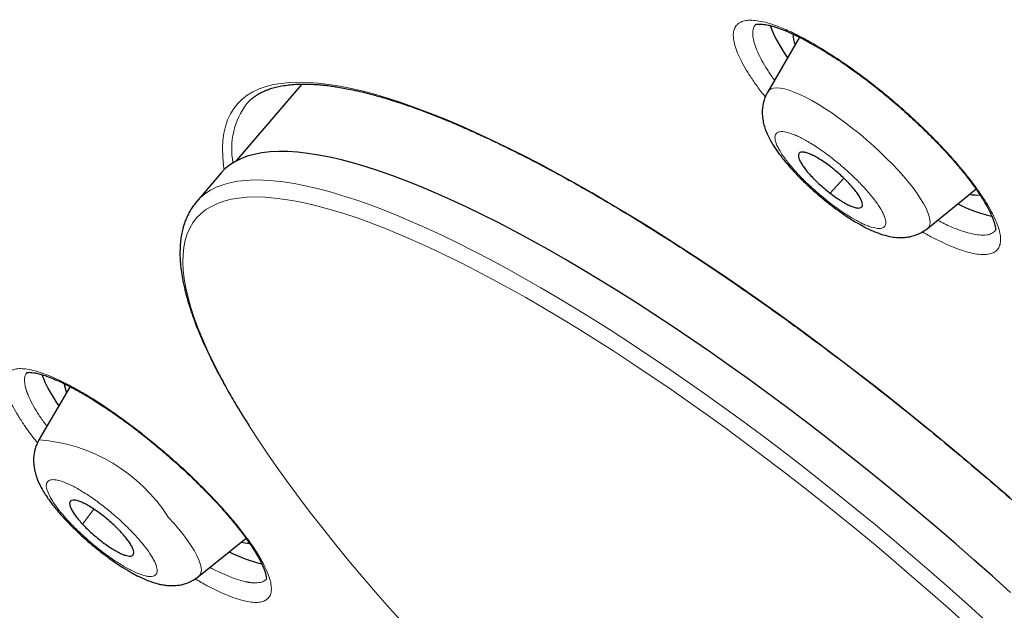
# Model space of a CAD drawing. Header units: millimetres. Extents: x 8 to 1352, y 12 to 1248.
# Tile 96 of 126: x 1159 to 1173, y 581 to 590. Entities that reach past the tile are written whole.
import ezdxf

# ---------------------------------------------------------------- set-up
doc = ezdxf.new("R2010")
doc.units = ezdxf.units.MM

msp = doc.modelspace()

# ---------------------------------------------------------------- linework, layer by layer
at = {"color": 7, "linetype": 'Continuous', "lineweight": 30}
for p, q in [((1169.631, 589.704), (1169.633, 589.706)), ((1170.267, 589.52), (1169.805, 588.728)), ((1163.037, 588.838), (1162.076, 587.717)), ((1162.236, 588.556), (1162.239, 588.56)), ((1161.863, 587.546), (1161.508, 587.133)), ((1172.124, 586.738), (1172.831, 587.312)), ((1161.508, 587.133), (1161.507, 587.132)), ((1159.667, 584.44), (1159.216, 583.669)), ((1161.536, 581.679), (1162.224, 582.237))]:
    msp.add_line(p, q, dxfattribs=at)
at = {"color": 252, "linetype": 'Continuous', "lineweight": 0}
for p, q in [((1170.711, 587.252), (1170.912, 587.469)), ((1160.011, 582.661), (1159.85, 582.44))]:
    msp.add_line(p, q, dxfattribs=at)
at = {"color": 252, "linetype": 'Continuous', "lineweight": 0, "flags": 128}
for points in [[(1161.907, 587.593), (1161.898, 587.655), (1161.886, 587.782), (1161.883, 587.903), (1161.888, 588.017), (1161.903, 588.124), (1161.925, 588.224), (1161.957, 588.317), (1161.997, 588.404), (1162.046, 588.482), (1162.103, 588.554), (1162.168, 588.619), (1162.243, 588.676), (1162.325, 588.725), (1162.416, 588.768), (1162.515, 588.802), (1162.622, 588.83), (1162.737, 588.849), (1162.86, 588.861), (1162.99, 588.866), (1163.129, 588.862), (1163.274, 588.852), (1163.428, 588.833), (1163.588, 588.808), (1163.755, 588.774), (1163.93, 588.733), (1164.111, 588.685), (1164.299, 588.629), (1164.493, 588.566), (1164.693, 588.495), (1164.899, 588.417), (1165.112, 588.332), (1165.329, 588.24), (1165.553, 588.141), (1165.781, 588.035), (1166.015, 587.923), (1166.253, 587.803), (1166.496, 587.677), (1166.743, 587.545), (1166.994, 587.406), (1167.249, 587.261), (1167.507, 587.109), (1167.769, 586.952), (1168.035, 586.79), (1168.302, 586.621), (1168.573, 586.447), (1168.846, 586.268), (1169.121, 586.083), (1169.398, 585.894), (1169.676, 585.7), (1169.956, 585.501), (1170.236, 585.298), (1170.518, 585.091), (1170.8, 584.879), (1171.082, 584.664), (1171.364, 584.446), (1171.646, 584.223), (1171.927, 583.998), (1172.208, 583.77), (1172.487, 583.539), (1172.765, 583.305), (1173.041, 583.069), (1173.316, 582.831)], [(1172.124, 586.738), (1172.139, 586.754), (1172.155, 586.783), (1172.163, 586.82), (1172.162, 586.864), (1172.152, 586.914), (1172.133, 586.97), (1172.106, 587.033), (1172.07, 587.1), (1172.027, 587.172), (1171.975, 587.249), (1171.916, 587.329), (1171.85, 587.412), (1171.778, 587.498), (1171.7, 587.585), (1171.616, 587.674), (1171.528, 587.763), (1171.435, 587.852), (1171.34, 587.941), (1171.241, 588.028), (1171.141, 588.113), (1171.039, 588.195), (1170.937, 588.273), (1170.835, 588.348), (1170.734, 588.419), (1170.635, 588.484), (1170.538, 588.544), (1170.445, 588.599), (1170.356, 588.646), (1170.271, 588.688), (1170.191, 588.722), (1170.118, 588.749), (1170.05, 588.768), (1169.99, 588.78), (1169.936, 588.785), (1169.891, 588.781), (1169.853, 588.77), (1169.824, 588.752), (1169.805, 588.728)], [(1172.978, 581.032), (1172.716, 581.269), (1172.451, 581.505), (1172.183, 581.739), (1171.914, 581.972), (1171.643, 582.202), (1171.37, 582.429), (1171.096, 582.655), (1170.821, 582.877), (1170.545, 583.096), (1170.269, 583.312), (1169.993, 583.524), (1169.717, 583.733), (1169.441, 583.937), (1169.166, 584.138), (1168.892, 584.334), (1168.619, 584.526), (1168.347, 584.713), (1168.077, 584.895), (1167.809, 585.072), (1167.544, 585.244), (1167.281, 585.411), (1167.021, 585.571), (1166.763, 585.726), (1166.509, 585.876), (1166.259, 586.019), (1166.013, 586.156), (1165.77, 586.287), (1165.532, 586.411), (1165.298, 586.529), (1165.069, 586.64), (1164.845, 586.744), (1164.626, 586.841), (1164.413, 586.931), (1164.205, 587.015), (1164.003, 587.091), (1163.807, 587.16), (1163.617, 587.221), (1163.434, 587.275), (1163.257, 587.322), (1163.087, 587.361), (1162.924, 587.393), (1162.768, 587.417), (1162.619, 587.434), (1162.478, 587.443), (1162.344, 587.445), (1162.218, 587.439), (1162.1, 587.425), (1161.989, 587.404), (1161.887, 587.375), (1161.792, 587.339), (1161.706, 587.295), (1161.628, 587.244), (1161.559, 587.186), (1161.508, 587.133)], [(1172.693, 580.983), (1172.431, 581.218), (1172.167, 581.451), (1171.901, 581.682), (1171.633, 581.911), (1171.364, 582.138), (1171.093, 582.363), (1170.821, 582.584), (1170.548, 582.803), (1170.274, 583.019), (1170, 583.231), (1169.726, 583.439), (1169.453, 583.644), (1169.18, 583.845), (1168.908, 584.041), (1168.636, 584.233), (1168.367, 584.421), (1168.098, 584.604), (1167.832, 584.781), (1167.568, 584.954), (1167.306, 585.121), (1167.047, 585.283), (1166.791, 585.439), (1166.537, 585.589), (1166.288, 585.734), (1166.042, 585.872), (1165.8, 586.004), (1165.562, 586.13), (1165.329, 586.249), (1165.1, 586.361), (1164.876, 586.467), (1164.657, 586.566), (1164.444, 586.658), (1164.236, 586.743), (1164.033, 586.821), (1163.837, 586.892), (1163.647, 586.956), (1163.463, 587.012), (1163.285, 587.061), (1163.115, 587.102), (1162.951, 587.136), (1162.794, 587.162), (1162.644, 587.181), (1162.502, 587.193), (1162.367, 587.197), (1162.239, 587.193), (1162.12, 587.182), (1162.008, 587.163), (1161.904, 587.136), (1161.808, 587.103), (1161.721, 587.061), (1161.641, 587.013), (1161.57, 586.956), (1161.507, 586.893), (1161.453, 586.822), (1161.407, 586.744), (1161.37, 586.66), (1161.341, 586.568), (1161.321, 586.469), (1161.31, 586.363), (1161.307, 586.25), (1161.313, 586.131), (1161.327, 586.006), (1161.351, 585.874), (1161.382, 585.736), (1161.423, 585.591), (1161.472, 585.441), (1161.529, 585.285), (1161.595, 585.123), (1161.669, 584.956), (1161.751, 584.784), (1161.842, 584.606), (1161.94, 584.423), (1162.047, 584.236), (1162.162, 584.044), (1162.284, 583.847), (1162.414, 583.647), (1162.552, 583.442), (1162.697, 583.233), (1162.849, 583.021), (1163.009, 582.806), (1163.175, 582.587), (1163.348, 582.366), (1163.528, 582.141), (1163.714, 581.914), (1163.907, 581.685), (1164.105, 581.454), (1164.31, 581.221), (1164.52, 580.986)], [(1161.536, 581.679), (1161.555, 581.7), (1161.569, 581.731), (1161.575, 581.769), (1161.572, 581.814), (1161.56, 581.865), (1161.54, 581.923), (1161.511, 581.986), (1161.474, 582.055), (1161.429, 582.128), (1161.376, 582.205), (1161.315, 582.286), (1161.248, 582.369), (1161.175, 582.455), (1161.095, 582.543)]]:
    msp.add_lwpolyline(points, dxfattribs=at)
at = {"color": 7, "linetype": 'Continuous', "lineweight": 30, "flags": 128}
msp.add_lwpolyline([(1173.333, 581.445), (1173.07, 581.683), (1172.805, 581.919), (1172.538, 582.153), (1172.269, 582.385), (1171.997, 582.615), (1171.725, 582.843), (1171.451, 583.068), (1171.176, 583.29), (1170.9, 583.509), (1170.624, 583.725), (1170.348, 583.938), (1170.071, 584.146), (1169.796, 584.351), (1169.52, 584.551), (1169.246, 584.748), (1168.973, 584.939), (1168.702, 585.126), (1168.432, 585.309), (1168.164, 585.486), (1167.899, 585.658), (1167.635, 585.824), (1167.375, 585.985), (1167.118, 586.14), (1166.864, 586.289), (1166.614, 586.432), (1166.367, 586.569), (1166.125, 586.7), (1165.887, 586.824), (1165.653, 586.942), (1165.424, 587.053), (1165.2, 587.157), (1164.981, 587.254), (1164.768, 587.345), (1164.56, 587.428), (1164.358, 587.504), (1164.162, 587.573), (1163.972, 587.635), (1163.789, 587.689), (1163.612, 587.736), (1163.442, 587.775), (1163.279, 587.807), (1163.123, 587.831), (1162.974, 587.848), (1162.833, 587.857), (1162.699, 587.858), (1162.573, 587.852), (1162.454, 587.839), (1162.344, 587.817), (1162.241, 587.789), (1162.147, 587.753), (1162.061, 587.709), (1161.983, 587.658), (1161.913, 587.599), (1161.863, 587.546)], dxfattribs=at)
at = {"color": 7, "linetype": 'Continuous', "lineweight": 30}
for centre, radius, start, end in [((1171.654, 590.374), 1.939, 200.6495, 216.4422), ((1170.622, 589.583), 0.451, 182.1086, 202.271), ((1172.848, 587.708), 0.483, 257.031, 275.105), ((1173.433, 588.711), 1.83, 241.7904, 258.2515), ((1161.096, 585.335), 1.976, 201.303, 216.3752), ((1160.065, 584.533), 0.484, 185.8882, 201.9035), ((1162.265, 582.687), 0.522, 257.3233, 271.0382), ((1162.863, 583.694), 1.875, 241.9144, 257.372)]:
    msp.add_arc(centre, radius, start, end, dxfattribs=at)
at = {"color": 252, "linetype": 'Continuous', "lineweight": 0}
for centre, radius, start, end in [((1163.116, 587.896), 1.1, 143.105, 190.6279), ((1159.028, 581.222), 2.453, 32.575, 85.593)]:
    msp.add_arc(centre, radius, start, end, dxfattribs=at)
at = {"color": 7, "linetype": 'Continuous', "lineweight": 30}
for points, knots in [([(1142.214, 609.987), (1142.2, 609.97), (1142.154, 609.914), (1142.088, 609.835), (1142.019, 609.752), (1141.968, 609.689), (1141.922, 609.634), (1141.878, 609.581), (1141.834, 609.526), (1141.788, 609.471), (1141.742, 609.413), (1141.695, 609.353), (1141.646, 609.291), (1141.595, 609.225), (1141.542, 609.153), (1141.485, 609.076), (1141.425, 608.991), (1141.362, 608.897), (1141.295, 608.794), (1141.224, 608.679), (1141.151, 608.551), (1141.075, 608.408), (1140.999, 608.251), (1140.923, 608.077), (1140.851, 607.888), (1140.787, 607.692), (1140.732, 607.493), (1140.685, 607.294), (1140.647, 607.088), (1140.616, 606.876), (1140.594, 606.66), (1140.579, 606.438), (1140.573, 606.211), (1140.575, 605.971), (1140.586, 605.726), (1140.606, 605.467), (1140.635, 605.203), (1140.674, 604.925), (1140.723, 604.642), (1140.781, 604.354), (1140.848, 604.061), (1140.924, 603.763), (1141.009, 603.461), (1141.103, 603.154), (1141.205, 602.841), (1141.316, 602.525), (1141.436, 602.203), (1141.564, 601.877), (1141.701, 601.547), (1141.846, 601.211), (1141.999, 600.872), (1142.16, 600.528), (1142.33, 600.179), (1142.507, 599.827), (1142.693, 599.47), (1142.886, 599.109), (1143.087, 598.744), (1143.296, 598.375), (1143.513, 598.002), (1143.737, 597.625), (1143.969, 597.245), (1144.209, 596.861), (1144.456, 596.473), (1144.71, 596.081), (1144.971, 595.686), (1145.24, 595.288), (1145.516, 594.887), (1145.799, 594.482), (1146.089, 594.074), (1146.386, 593.664), (1146.69, 593.25), (1147.001, 592.833), (1147.318, 592.414), (1147.642, 591.992), (1147.973, 591.567), (1148.31, 591.14), (1148.653, 590.71), (1149.003, 590.278), (1149.36, 589.844), (1149.722, 589.408), (1150.091, 588.969), (1150.465, 588.529), (1150.846, 588.087), (1151.233, 587.643), (1151.626, 587.197), (1152.024, 586.749), (1152.428, 586.3), (1152.838, 585.849), (1153.254, 585.397), (1153.675, 584.943), (1154.102, 584.488), (1154.535, 584.031), (1154.973, 583.573), (1155.401, 583.13), (1155.818, 582.702), (1156.224, 582.29), (1156.634, 581.877), (1157.046, 581.465), (1157.462, 581.053), (1157.881, 580.642), (1158.303, 580.231), (1158.727, 579.82), (1159.155, 579.411), (1159.584, 579.002), (1160.017, 578.594), (1160.451, 578.188), (1160.887, 577.783), (1161.325, 577.38), (1161.764, 576.978), (1162.203, 576.58), (1162.642, 576.186), (1163.077, 575.798), (1163.502, 575.421), (1163.902, 575.069), (1164.25, 574.765), (1164.563, 574.493), (1164.854, 574.242), (1165.054, 574.069), (1165.151, 573.986)], [0, 0, 0, 0, 0.001074, 0.003597, 0.005158, 0.006372, 0.007491, 0.008574, 0.00966, 0.010902, 0.012222, 0.013673, 0.015306, 0.017174, 0.019334, 0.021845, 0.024773, 0.028188, 0.032165, 0.036782, 0.042115, 0.048226, 0.055155, 0.062897, 0.071391, 0.080522, 0.089113, 0.097944, 0.106952, 0.116092, 0.125331, 0.134645, 0.144017, 0.153434, 0.163967, 0.173451, 0.183999, 0.194574, 0.205147, 0.215716, 0.22628, 0.236839, 0.247393, 0.257941, 0.268485, 0.279023, 0.289557, 0.300086, 0.310611, 0.321132, 0.331649, 0.342163, 0.352673, 0.363181, 0.373686, 0.384188, 0.394688, 0.405187, 0.415683, 0.426179, 0.436673, 0.447166, 0.457659, 0.468151, 0.478643, 0.489135, 0.499628, 0.510121, 0.520615, 0.53111, 0.541607, 0.552106, 0.562607, 0.573111, 0.583617, 0.594127, 0.604641, 0.615159, 0.625681, 0.636209, 0.646743, 0.657283, 0.66783, 0.678385, 0.688949, 0.699522, 0.710105, 0.7207, 0.731307, 0.741929, 0.752566, 0.76322, 0.773893, 0.784587, 0.794193, 0.803797, 0.813399, 0.822998, 0.832595, 0.842188, 0.851776, 0.861361, 0.870939, 0.880511, 0.890075, 0.899628, 0.909167, 0.918688, 0.928184, 0.937642, 0.947042, 0.956345, 0.965461, 0.974146, 0.981718, 0.987421, 0.993907, 1, 1, 1, 1]), ([(1169.629, 589.706), (1169.629, 589.707), (1169.631, 589.707), (1169.639, 589.708), (1169.653, 589.71), (1169.678, 589.711), (1169.709, 589.711), (1169.748, 589.707), (1169.796, 589.699), (1169.858, 589.685), (1169.939, 589.661), (1170.038, 589.625), (1170.142, 589.58), (1170.239, 589.534), (1170.318, 589.494), (1170.387, 589.458), (1170.458, 589.418), (1170.544, 589.369), (1170.648, 589.306), (1170.766, 589.232), (1170.911, 589.136), (1171.078, 589.018), (1171.265, 588.88), (1171.447, 588.735), (1171.646, 588.571), (1171.858, 588.383), (1172.081, 588.173), (1172.275, 587.978), (1172.44, 587.801), (1172.563, 587.66), (1172.663, 587.538), (1172.741, 587.438), (1172.808, 587.347), (1172.861, 587.27), (1172.904, 587.205), (1172.941, 587.146), (1172.977, 587.085), (1173.015, 587.016), (1173.049, 586.946), (1173.076, 586.881), (1173.095, 586.828), (1173.106, 586.787), (1173.111, 586.76), (1173.115, 586.74), (1173.117, 586.725), (1173.118, 586.716), (1173.117, 586.713), (1173.116, 586.711)], [0, 0, 0, 0, 0.0287149, 0.0530371, 0.0728673, 0.0882528, 0.1060214, 0.1220683, 0.1379252, 0.1568354, 0.1789177, 0.204189, 0.2291786, 0.2496487, 0.2655582, 0.277258, 0.2902042, 0.3061973, 0.325247, 0.346996, 0.368916, 0.401216, 0.4328539, 0.4637403, 0.4941344, 0.534739, 0.5754818, 0.6164317, 0.6475422, 0.6790457, 0.7002842, 0.7216902, 0.7415544, 0.7587381, 0.7732382, 0.7857258, 0.8007721, 0.8192129, 0.8405548, 0.8611507, 0.8802217, 0.8980386, 0.9113945, 0.9283328, 0.9487898, 0.9726914, 1, 1, 1, 1]), ([(1162.239, 588.559), (1162.252, 588.573), (1162.277, 588.6), (1162.319, 588.636), (1162.364, 588.669), (1162.41, 588.697), (1162.455, 588.721), (1162.502, 588.743), (1162.555, 588.764), (1162.62, 588.785), (1162.7, 588.805), (1162.791, 588.821), (1162.888, 588.833), (1162.988, 588.839), (1163.084, 588.84), (1163.175, 588.837), (1163.26, 588.832), (1163.34, 588.825), (1163.42, 588.816), (1163.502, 588.804), (1163.593, 588.79), (1163.694, 588.771), (1163.812, 588.747), (1163.948, 588.715), (1164.102, 588.675), (1164.263, 588.629), (1164.426, 588.578), (1164.58, 588.526), (1164.73, 588.472), (1164.869, 588.42), (1164.994, 588.371), (1165.105, 588.326), (1165.202, 588.286), (1165.284, 588.252), (1165.349, 588.223), (1165.4, 588.201), (1165.442, 588.183), (1165.495, 588.159), (1165.57, 588.126), (1165.671, 588.079), (1165.819, 588.011), (1166.014, 587.917), (1166.262, 587.792), (1166.538, 587.649), (1166.841, 587.486), (1167.17, 587.301), (1167.522, 587.097), (1167.892, 586.874), (1168.278, 586.633), (1168.696, 586.364), (1169.148, 586.062), (1169.635, 585.726), (1170.138, 585.368), (1170.619, 585.013), (1171.075, 584.667), (1171.505, 584.333), (1171.94, 583.985), (1172.381, 583.624), (1172.826, 583.251), (1173.273, 582.866), (1173.719, 582.472), (1174.157, 582.074), (1174.583, 581.679), (1174.992, 581.288), (1175.385, 580.902), (1175.762, 580.523), (1176.122, 580.152), (1176.464, 579.789), (1176.802, 579.421), (1177.133, 579.049), (1177.455, 578.676), (1177.755, 578.316), (1178.034, 577.97), (1178.264, 577.674), (1178.451, 577.426), (1178.597, 577.226), (1178.729, 577.042), (1178.843, 576.878), (1178.94, 576.737), (1179.011, 576.629), (1179.063, 576.55), (1179.099, 576.495), (1179.13, 576.447), (1179.155, 576.407), (1179.176, 576.374), (1179.197, 576.341), (1179.222, 576.301), (1179.255, 576.248), (1179.295, 576.182), (1179.343, 576.103), (1179.394, 576.017), (1179.445, 575.929), (1179.508, 575.818), (1179.58, 575.686), (1179.661, 575.533), (1179.736, 575.382), (1179.806, 575.233), (1179.873, 575.084), (1179.935, 574.933), (1179.993, 574.777), (1180.047, 574.617), (1180.094, 574.453), (1180.129, 574.301), (1180.153, 574.163), (1180.167, 574.045), (1180.173, 573.94), (1180.172, 573.849), (1180.167, 573.771), (1180.158, 573.705), (1180.148, 573.647), (1180.135, 573.594), (1180.12, 573.548), (1180.106, 573.509), (1180.092, 573.475), (1180.075, 573.44), (1180.054, 573.402), (1180.027, 573.361), (1180.007, 573.335), (1179.996, 573.321)], [0, 0, 0, 0, 0.007608, 0.014816, 0.021165, 0.026869, 0.032411, 0.037811, 0.043075, 0.050527, 0.05843, 0.066785, 0.075455, 0.083677, 0.091093, 0.097703, 0.103642, 0.109123, 0.114151, 0.119616, 0.12503, 0.131232, 0.138224, 0.146005, 0.154577, 0.163938, 0.171849, 0.179966, 0.187405, 0.194099, 0.200048, 0.205252, 0.209711, 0.213425, 0.216393, 0.218616, 0.220213, 0.222027, 0.225645, 0.23019, 0.235244, 0.244702, 0.255034, 0.266238, 0.278315, 0.291265, 0.304802, 0.31876, 0.333023, 0.347592, 0.364519, 0.381839, 0.399554, 0.417663, 0.432435, 0.447459, 0.462735, 0.478263, 0.494044, 0.510077, 0.52636, 0.542592, 0.558557, 0.574254, 0.589684, 0.604846, 0.619741, 0.634368, 0.648727, 0.664492, 0.67992, 0.695013, 0.70977, 0.724191, 0.733452, 0.74256, 0.751021, 0.758544, 0.765129, 0.770775, 0.773763, 0.776401, 0.778688, 0.780626, 0.782213, 0.783523, 0.785451, 0.787996, 0.791284, 0.795315, 0.799768, 0.804249, 0.808758, 0.816877, 0.825082, 0.833375, 0.841753, 0.850249, 0.859398, 0.868923, 0.879221, 0.890292, 0.902133, 0.911866, 0.92125, 0.930155, 0.938321, 0.945719, 0.952192, 0.957963, 0.963732, 0.969551, 0.973388, 0.977246, 0.981535, 0.986757, 0.992912, 1, 1, 1, 1]), ([(1169.805, 588.728), (1169.792, 588.705), (1169.769, 588.66), (1169.739, 588.57), (1169.722, 588.465), (1169.727, 588.354), (1169.744, 588.262), (1169.769, 588.179), (1169.803, 588.098), (1169.843, 588.02), (1169.883, 587.952), (1169.923, 587.891), (1169.966, 587.83), (1170.019, 587.759), (1170.09, 587.672), (1170.182, 587.569), (1170.296, 587.451), (1170.43, 587.324), (1170.571, 587.2), (1170.706, 587.092), (1170.827, 587.001), (1170.933, 586.927), (1171.025, 586.868), (1171.104, 586.82), (1171.178, 586.779), (1171.254, 586.739), (1171.344, 586.697), (1171.45, 586.656), (1171.566, 586.623), (1171.66, 586.609), (1171.735, 586.606), (1171.798, 586.608), (1171.887, 586.621), (1171.977, 586.649), (1172.062, 586.692), (1172.103, 586.723), (1172.124, 586.738)], [0, 0, 0, 0, 0.021375, 0.041529, 0.078098, 0.109024, 0.134467, 0.161434, 0.191704, 0.219604, 0.243965, 0.264759, 0.285544, 0.31151, 0.342686, 0.379052, 0.420599, 0.467272, 0.513326, 0.554998, 0.59234, 0.625391, 0.654175, 0.678704, 0.70142, 0.726136, 0.75303, 0.791569, 0.832303, 0.867424, 0.882873, 0.900781, 0.921782, 0.958319, 0.978526, 1, 1, 1, 1]), ([(1170.72, 587.635), (1170.694, 587.654), (1170.642, 587.693), (1170.566, 587.744), (1170.493, 587.786), (1170.427, 587.819), (1170.369, 587.841), (1170.321, 587.851), (1170.284, 587.85), (1170.26, 587.838), (1170.248, 587.814), (1170.25, 587.78), (1170.265, 587.736), (1170.292, 587.684), (1170.332, 587.625), (1170.382, 587.561), (1170.443, 587.493), (1170.51, 587.425), (1170.584, 587.356), (1170.652, 587.298), (1170.694, 587.265), (1170.711, 587.252)], [0, 0, 0, 0, 0.0529252, 0.1073853, 0.1603105, 0.2147706, 0.2676958, 0.3221559, 0.3750811, 0.4295412, 0.4824664, 0.5369265, 0.5898517, 0.6443117, 0.697237, 0.751697, 0.8046223, 0.8590823, 0.9120076, 0.9664676, 1, 1, 1, 1]), ([(1170.711, 587.252), (1170.737, 587.232), (1170.789, 587.193), (1170.865, 587.143), (1170.938, 587.1), (1171.004, 587.068), (1171.062, 587.046), (1171.11, 587.035), (1171.147, 587.036), (1171.171, 587.049), (1171.183, 587.072), (1171.181, 587.106), (1171.166, 587.15), (1171.139, 587.202), (1171.099, 587.262), (1171.049, 587.325), (1170.988, 587.393), (1170.921, 587.462), (1170.847, 587.53), (1170.779, 587.588), (1170.737, 587.622), (1170.72, 587.635)], [0, 0, 0, 0, 0.0529252, 0.1073853, 0.1603105, 0.2147706, 0.2676958, 0.3221559, 0.3750811, 0.4295412, 0.4824664, 0.5369265, 0.5898517, 0.6443117, 0.697237, 0.751697, 0.8046223, 0.8590823, 0.9120076, 0.9664676, 1, 1, 1, 1]), ([(1161.508, 587.133), (1161.493, 587.113), (1161.459, 587.072), (1161.42, 587.011), (1161.385, 586.948), (1161.355, 586.885), (1161.331, 586.821), (1161.309, 586.751), (1161.29, 586.67), (1161.275, 586.578), (1161.266, 586.481), (1161.263, 586.374), (1161.268, 586.258), (1161.28, 586.136), (1161.297, 586.026), (1161.315, 585.934), (1161.332, 585.862), (1161.347, 585.799), (1161.36, 585.749), (1161.373, 585.705), (1161.386, 585.661), (1161.402, 585.607), (1161.423, 585.544), (1161.448, 585.47), (1161.479, 585.384), (1161.517, 585.287), (1161.565, 585.17), (1161.626, 585.031), (1161.703, 584.867), (1161.795, 584.683), (1161.905, 584.479), (1162.031, 584.257), (1162.152, 584.053), (1162.238, 583.92), (1162.271, 583.868)], [0, 0, 0, 0, 0.024723, 0.05272, 0.084032, 0.116347, 0.145176, 0.170411, 0.205328, 0.23946, 0.275229, 0.313059, 0.35435, 0.395645, 0.435432, 0.459671, 0.482444, 0.501353, 0.516265, 0.527182, 0.540421, 0.556197, 0.57485, 0.596381, 0.620787, 0.648069, 0.678226, 0.717041, 0.759767, 0.806402, 0.856945, 0.91093, 0.965312, 1, 1, 1, 1]), ([(1159.045, 584.648), (1159.045, 584.648), (1159.044, 584.647), (1159.048, 584.647), (1159.063, 584.648), (1159.093, 584.648), (1159.134, 584.644), (1159.184, 584.635), (1159.248, 584.619), (1159.327, 584.593), (1159.427, 584.555), (1159.531, 584.508), (1159.63, 584.461), (1159.733, 584.407), (1159.855, 584.339), (1160.009, 584.246), (1160.186, 584.132), (1160.376, 584.002), (1160.565, 583.863), (1160.748, 583.721), (1160.925, 583.577), (1161.116, 583.414), (1161.323, 583.228), (1161.541, 583.02), (1161.73, 582.826), (1161.892, 582.65), (1162.011, 582.511), (1162.107, 582.392), (1162.182, 582.295), (1162.246, 582.207), (1162.297, 582.133), (1162.337, 582.071), (1162.371, 582.016), (1162.403, 581.96), (1162.436, 581.9), (1162.465, 581.838), (1162.489, 581.781), (1162.505, 581.733), (1162.515, 581.693), (1162.519, 581.668), (1162.52, 581.654), (1162.522, 581.649), (1162.523, 581.649), (1162.523, 581.649)], [0, 0, 0, 0, 0.000269, 0.026468, 0.049541, 0.069488, 0.092822, 0.112928, 0.131428, 0.155903, 0.182945, 0.208515, 0.23017, 0.248544, 0.27419, 0.3043, 0.338732, 0.373699, 0.407513, 0.440056, 0.471383, 0.502205, 0.543809, 0.58605, 0.629013, 0.661778, 0.694861, 0.717113, 0.739497, 0.76016, 0.778011, 0.793057, 0.806007, 0.821071, 0.838933, 0.859267, 0.879871, 0.900326, 0.920766, 0.93915, 0.961527, 0.987798, 1, 1, 1, 1]), ([(1159.216, 583.668), (1159.205, 583.646), (1159.182, 583.603), (1159.152, 583.516), (1159.134, 583.411), (1159.139, 583.294), (1159.157, 583.197), (1159.186, 583.107), (1159.224, 583.018), (1159.27, 582.933), (1159.319, 582.853), (1159.372, 582.777), (1159.431, 582.699), (1159.494, 582.623), (1159.57, 582.536), (1159.661, 582.44), (1159.773, 582.329), (1159.906, 582.207), (1160.049, 582.086), (1160.19, 581.977), (1160.318, 581.886), (1160.443, 581.804), (1160.559, 581.735), (1160.664, 581.68), (1160.739, 581.646), (1160.791, 581.624), (1160.832, 581.609), (1160.885, 581.591), (1160.947, 581.573), (1161.011, 581.559), (1161.079, 581.55), (1161.159, 581.545), (1161.241, 581.552), (1161.317, 581.567), (1161.385, 581.589), (1161.461, 581.625), (1161.51, 581.66), (1161.536, 581.679)], [0, 0, 0, 0, 0.020785, 0.040515, 0.076687, 0.108295, 0.136086, 0.166153, 0.198826, 0.228831, 0.255801, 0.285759, 0.309895, 0.34024, 0.368981, 0.402846, 0.441849, 0.486014, 0.532936, 0.576303, 0.61582, 0.651515, 0.693166, 0.728043, 0.756778, 0.76927, 0.780934, 0.797255, 0.819908, 0.842316, 0.861451, 0.885974, 0.914897, 0.931727, 0.951326, 0.974073, 1, 1, 1, 1]), ([(1160.405, 582.327), (1160.383, 582.35), (1160.34, 582.395), (1160.267, 582.464), (1160.189, 582.53), (1160.111, 582.592), (1160.032, 582.648), (1159.957, 582.697), (1159.886, 582.737), (1159.822, 582.766), (1159.767, 582.785), (1159.722, 582.793), (1159.688, 582.789), (1159.667, 582.773), (1159.659, 582.746), (1159.664, 582.709), (1159.683, 582.663), (1159.714, 582.609), (1159.757, 582.548), (1159.803, 582.491), (1159.837, 582.454), (1159.85, 582.44)], [0, 0, 0, 0, 0.052925, 0.107385, 0.160311, 0.214771, 0.267696, 0.322156, 0.375081, 0.429541, 0.482466, 0.536926, 0.589852, 0.644312, 0.697237, 0.751697, 0.804622, 0.859082, 0.912008, 0.966468, 1, 1, 1, 1]), ([(1159.85, 582.44), (1159.871, 582.418), (1159.915, 582.372), (1159.988, 582.304), (1160.065, 582.237), (1160.144, 582.176), (1160.222, 582.119), (1160.297, 582.071), (1160.369, 582.031), (1160.432, 582.001), (1160.488, 581.982), (1160.533, 581.975), (1160.566, 581.979), (1160.587, 581.994), (1160.595, 582.021), (1160.59, 582.058), (1160.572, 582.105), (1160.541, 582.158), (1160.498, 582.219), (1160.451, 582.276), (1160.418, 582.313), (1160.405, 582.327)], [0, 0, 0, 0, 0.052925, 0.107385, 0.160311, 0.214771, 0.267696, 0.322156, 0.375081, 0.429541, 0.482466, 0.536926, 0.589852, 0.644312, 0.697237, 0.751697, 0.804622, 0.859082, 0.912008, 0.966468, 1, 1, 1, 1])]:
    msp.add_open_spline(points, degree=3, knots=knots, dxfattribs=at)
at = {"color": 252, "linetype": 'Continuous', "lineweight": 0}
for points, knots in [([(1169.769, 588.654), (1169.754, 588.672), (1169.697, 588.742), (1169.613, 588.859), (1169.516, 589.004), (1169.438, 589.138), (1169.377, 589.263), (1169.333, 589.375), (1169.308, 589.476), (1169.302, 589.563), (1169.314, 589.635), (1169.345, 589.692), (1169.394, 589.734), (1169.462, 589.76), (1169.547, 589.769), (1169.647, 589.762), (1169.764, 589.739), (1169.909, 589.694), (1170.088, 589.624), (1170.302, 589.52), (1170.532, 589.39), (1170.775, 589.239), (1171.025, 589.068), (1171.195, 588.94), (1171.279, 588.876)], [0, 0, 0, 0, 0.014738, 0.057253, 0.099989, 0.143342, 0.185798, 0.22825, 0.271083, 0.3147, 0.357205, 0.399656, 0.442473, 0.486087, 0.528887, 0.571436, 0.61416, 0.657473, 0.714696, 0.771508, 0.82877, 0.885997, 0.942829, 1, 1, 1, 1]), ([(1169.903, 588.896), (1169.9, 588.9), (1169.86, 588.953), (1169.798, 589.048), (1169.718, 589.181), (1169.656, 589.303), (1169.613, 589.413), (1169.589, 589.509), (1169.584, 589.598), (1169.595, 589.666), (1169.622, 589.695), (1169.631, 589.704)], [0, 0, 0, 0, 0.010168, 0.134259, 0.259639, 0.386307, 0.514264, 0.637665, 0.757425, 0.917056, 1, 1, 1, 1]), ([(1171.279, 588.876), (1171.365, 588.809), (1171.534, 588.675), (1171.784, 588.46), (1172.005, 588.257), (1172.195, 588.071), (1172.357, 587.904), (1172.507, 587.738), (1172.647, 587.575), (1172.773, 587.416), (1172.883, 587.264), (1172.978, 587.121), (1173.056, 586.985), (1173.118, 586.86), (1173.161, 586.747), (1173.185, 586.647), (1173.191, 586.561), (1173.178, 586.488), (1173.147, 586.431), (1173.097, 586.391), (1173.03, 586.366), (1172.946, 586.357), (1172.845, 586.364), (1172.729, 586.389), (1172.599, 586.429), (1172.456, 586.484), (1172.3, 586.556), (1172.165, 586.624), (1172.08, 586.674), (1172.053, 586.69)], [0, 0, 0, 0, 0.048783, 0.097286, 0.146137, 0.182652, 0.218878, 0.255109, 0.291656, 0.328394, 0.364664, 0.400816, 0.437205, 0.474211, 0.510563, 0.546626, 0.582754, 0.619797, 0.656173, 0.692224, 0.728278, 0.76512, 0.801424, 0.837522, 0.87375, 0.910047, 0.946512, 0.982943, 1, 1, 1, 1]), ([(1170.707, 587.113), (1170.741, 587.087), (1170.809, 587.036), (1170.908, 586.967), (1171.025, 586.893), (1171.129, 586.835), (1171.218, 586.793), (1171.3, 586.761), (1171.371, 586.742), (1171.428, 586.738), (1171.472, 586.744), (1171.51, 586.767), (1171.524, 586.813), (1171.518, 586.867), (1171.5, 586.922), (1171.463, 586.999), (1171.41, 587.083), (1171.346, 587.17), (1171.274, 587.26), (1171.189, 587.354), (1171.095, 587.45), (1170.999, 587.542), (1170.875, 587.653), (1170.74, 587.762), (1170.623, 587.85), (1170.523, 587.919), (1170.406, 587.993), (1170.302, 588.052), (1170.213, 588.093), (1170.131, 588.126), (1170.06, 588.145), (1170.003, 588.148), (1169.959, 588.143), (1169.921, 588.12), (1169.907, 588.074), (1169.913, 588.02), (1169.931, 587.964), (1169.968, 587.887), (1170.021, 587.803), (1170.085, 587.717), (1170.157, 587.627), (1170.242, 587.532), (1170.336, 587.436), (1170.432, 587.344), (1170.556, 587.233), (1170.657, 587.153), (1170.707, 587.113)], [0, 0, 0, 0, 0.0200416, 0.0399412, 0.0600185, 0.0924588, 0.1086452, 0.1250239, 0.1574643, 0.1736507, 0.1900295, 0.2199736, 0.2499991, 0.2700229, 0.2899225, 0.3100185, 0.3424588, 0.3586452, 0.3750239, 0.4074643, 0.4236507, 0.4400295, 0.4699736, 0.4999992, 0.520023, 0.5399226, 0.5600185, 0.5924589, 0.6086452, 0.625024, 0.6574644, 0.6736507, 0.6900295, 0.7199736, 0.7499992, 0.770023, 0.7899226, 0.8100185, 0.8424589, 0.8586453, 0.875024, 0.9074644, 0.9236508, 0.9400296, 0.9699947, 1, 1, 1, 1]), ([(1173.111, 586.703), (1173.095, 586.69), (1173.062, 586.663), (1172.99, 586.643), (1172.903, 586.64), (1172.801, 586.654), (1172.686, 586.682), (1172.546, 586.731), (1172.409, 586.788), (1172.307, 586.842), (1172.273, 586.86)], [0, 0, 0, 0, 0.130637, 0.25957, 0.386797, 0.512319, 0.636136, 0.758247, 0.918361, 1, 1, 1, 1]), ([(1159.194, 583.624), (1159.179, 583.643), (1159.105, 583.733), (1159.011, 583.865), (1158.909, 584.02), (1158.836, 584.149), (1158.78, 584.266), (1158.742, 584.372), (1158.723, 584.465), (1158.722, 584.543), (1158.74, 584.606), (1158.777, 584.654), (1158.832, 584.687), (1158.904, 584.703), (1158.993, 584.702), (1159.098, 584.685), (1159.219, 584.653), (1159.353, 584.604), (1159.499, 584.54), (1159.657, 584.461), (1159.824, 584.369), (1160, 584.263), (1160.181, 584.145), (1160.367, 584.017), (1160.556, 583.878), (1160.746, 583.731), (1160.935, 583.577), (1161.143, 583.399), (1161.365, 583.199), (1161.595, 582.976), (1161.791, 582.772), (1161.956, 582.589), (1162.091, 582.43), (1162.212, 582.275), (1162.329, 582.112), (1162.436, 581.944), (1162.522, 581.779), (1162.572, 581.646), (1162.593, 581.544), (1162.594, 581.465), (1162.576, 581.401), (1162.539, 581.353), (1162.485, 581.32), (1162.414, 581.303), (1162.325, 581.303), (1162.219, 581.32), (1162.099, 581.352), (1161.966, 581.4), (1161.82, 581.465), (1161.66, 581.543), (1161.544, 581.611), (1161.485, 581.645)], [0, 0, 0, 0, 0.007146, 0.033604, 0.053406, 0.073031, 0.092647, 0.112426, 0.132366, 0.152022, 0.171589, 0.191263, 0.211337, 0.231035, 0.250559, 0.270101, 0.290156, 0.309856, 0.329386, 0.348924, 0.368844, 0.388493, 0.408056, 0.42772, 0.447367, 0.467132, 0.486856, 0.506497, 0.532917, 0.559023, 0.585449, 0.60531, 0.624919, 0.644539, 0.664422, 0.69059, 0.716947, 0.743174, 0.762773, 0.78232, 0.801993, 0.82197, 0.841491, 0.861016, 0.880722, 0.900795, 0.920374, 0.939911, 0.959599, 0.979633, 1, 1, 1, 1]), ([(1159.331, 583.864), (1159.314, 583.887), (1159.262, 583.955), (1159.192, 584.063), (1159.115, 584.193), (1159.074, 584.278), (1159.054, 584.328), (1159.049, 584.341), (1159.044, 584.354), (1159.039, 584.368), (1159.034, 584.381), (1159.03, 584.394), (1159.027, 584.405), (1159.023, 584.417), (1159.019, 584.434), (1159.013, 584.461), (1159.007, 584.498), (1159.004, 584.54), (1159.009, 584.583), (1159.021, 584.623), (1159.037, 584.642), (1159.044, 584.652)], [0, 0, 0, 0, 0.057419, 0.178827, 0.303074, 0.445583, 0.46181, 0.478082, 0.494399, 0.510761, 0.527168, 0.54362, 0.560116, 0.572241, 0.590756, 0.630506, 0.684631, 0.753127, 0.835994, 0.921718, 1, 1, 1, 1]), ([(1160.607, 582.286), (1160.579, 582.316), (1160.524, 582.374), (1160.432, 582.463), (1160.316, 582.568), (1160.201, 582.664), (1160.091, 582.749), (1159.982, 582.828), (1159.875, 582.899), (1159.774, 582.958), (1159.682, 583.008), (1159.579, 583.054), (1159.488, 583.081), (1159.424, 583.09), (1159.38, 583.085), (1159.341, 583.066), (1159.322, 583.033), (1159.321, 582.987), (1159.332, 582.933), (1159.359, 582.868), (1159.402, 582.793), (1159.453, 582.715), (1159.531, 582.612), (1159.632, 582.496), (1159.731, 582.393), (1159.822, 582.305), (1159.938, 582.2), (1160.053, 582.103), (1160.163, 582.019), (1160.272, 581.94), (1160.379, 581.869), (1160.48, 581.809), (1160.573, 581.76), (1160.676, 581.713), (1160.766, 581.686), (1160.831, 581.678), (1160.875, 581.682), (1160.914, 581.701), (1160.933, 581.735), (1160.933, 581.78), (1160.923, 581.834), (1160.896, 581.9), (1160.853, 581.975), (1160.801, 582.053), (1160.724, 582.156), (1160.646, 582.243), (1160.607, 582.286)], [0, 0, 0, 0, 0.020042, 0.039941, 0.060018, 0.092459, 0.108645, 0.125024, 0.157464, 0.173651, 0.190029, 0.219974, 0.249999, 0.270023, 0.289923, 0.310018, 0.342459, 0.358645, 0.375024, 0.407464, 0.423651, 0.440029, 0.469974, 0.499999, 0.520023, 0.539923, 0.560019, 0.592459, 0.608645, 0.625024, 0.657464, 0.673651, 0.69003, 0.719974, 0.749999, 0.770023, 0.789923, 0.810019, 0.842459, 0.858645, 0.875024, 0.907464, 0.923651, 0.94003, 0.969995, 1, 1, 1, 1]), ([(1162.526, 581.647), (1162.511, 581.634), (1162.482, 581.607), (1162.41, 581.587), (1162.344, 581.585), (1162.298, 581.59), (1162.283, 581.592), (1162.267, 581.594), (1162.251, 581.597), (1162.235, 581.6), (1162.184, 581.611), (1162.093, 581.636), (1161.955, 581.689), (1161.825, 581.748), (1161.738, 581.793), (1161.701, 581.813)], [0, 0, 0, 0, 0.127027, 0.255734, 0.401863, 0.421166, 0.440506, 0.459882, 0.479294, 0.498742, 0.518227, 0.660002, 0.790488, 0.909684, 1, 1, 1, 1])]:
    msp.add_open_spline(points, degree=3, knots=knots, dxfattribs=at)

doc.saveas('drawing.dxf')
